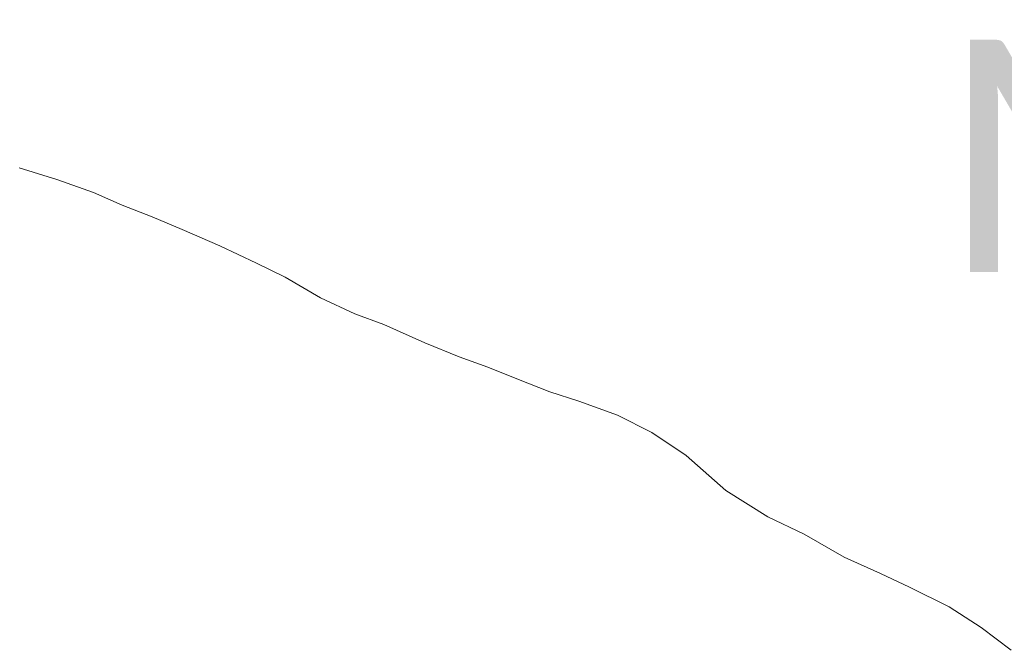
# Paper-space layout 'Layout1' of a CAD drawing. Extents: x 0 to 39.3, y 0 to 22.
# Tile 61 of 131: x 5.089 to 5.424, y 15.381 to 15.595. Entities that reach past the tile are written whole.
import ezdxf

# ---------------------------------------------------------------- set-up
doc = ezdxf.new("R2010")
doc.units = 0
doc.header["$MEASUREMENT"] = 0
doc.layers.add('GM_X_Major_River', color=5, linetype='Continuous', lineweight=13)
doc.layers.add('GM_X_Unincorporated_Text', color=7, linetype='Continuous', lineweight=0)
doc.styles.add('Style-Calibri Light', font='calibril.ttf')

psp = doc.layouts.get("Layout1")

# ---------------------------------------------------------------- linework, layer by layer
at = {"layer": 'GM_X_Major_River', "ltscale": 120, "flags": 128}
psp.add_lwpolyline([(5.08857, 15.54473), (5.1014, 15.54073), (5.11385, 15.53636), (5.12364, 15.53203), (5.13383, 15.52807), (5.144, 15.52373), (5.15681, 15.51821), (5.16924, 15.51232), (5.17903, 15.50761), (5.19105, 15.50059), (5.20273, 15.49509), (5.21253, 15.49151), (5.22647, 15.48522), (5.23815, 15.48048), (5.24796, 15.47691), (5.25776, 15.47295), (5.26907, 15.4686), (5.27889, 15.46541), (5.29209, 15.46064), (5.30375, 15.45476), (5.31539, 15.44698), (5.32886, 15.435), (5.34313, 15.42605), (5.35556, 15.42015), (5.36909, 15.41235), (5.38152, 15.40684), (5.39131, 15.40212), (5.40486, 15.39546), (5.41575, 15.38845), (5.42587, 15.3807)], dxfattribs=at)

# ---------------------------------------------------------------- texts
at = {"layer": 'GM_X_Unincorporated_Text', "style": 'Style-Calibri Light'}
psp.add_text('Mount Saint Joseph', height=0.0789773, rotation=0, dxfattribs=at).set_placement((5.40184, 15.50934))

doc.saveas('drawing.dxf')
